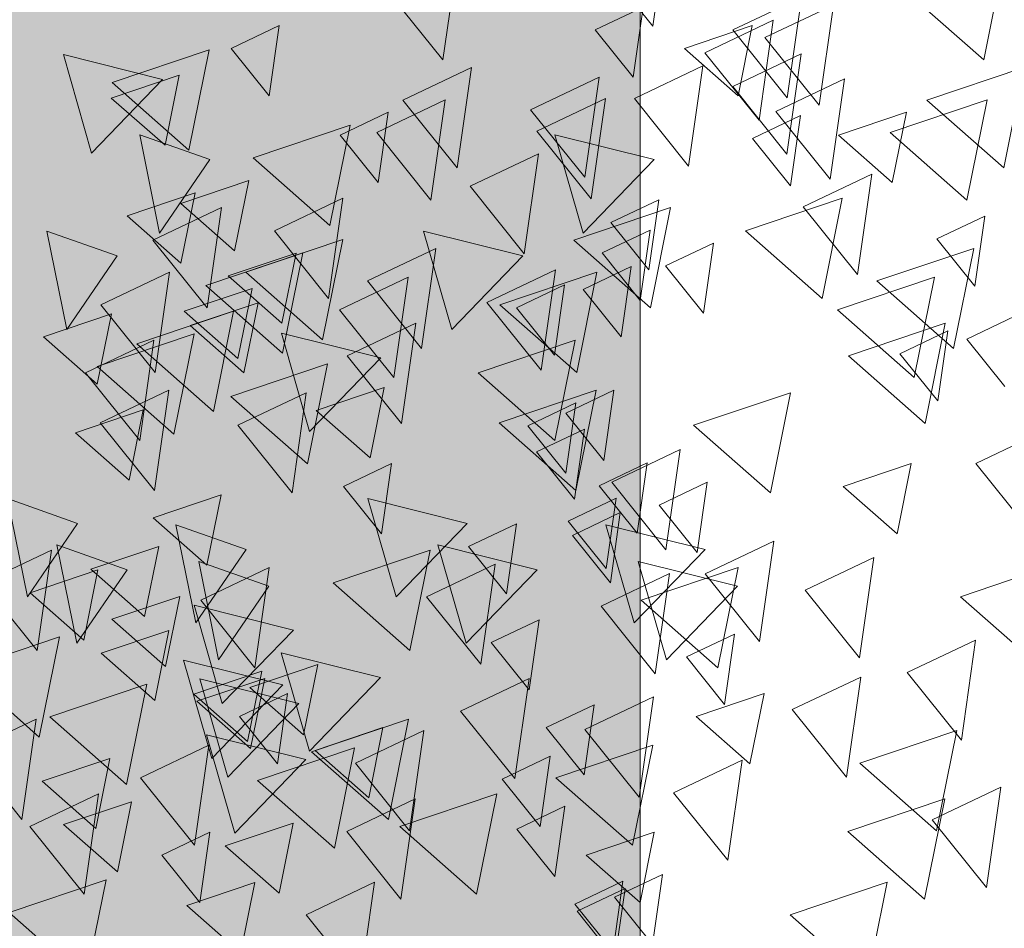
# Model space of a CAD drawing. Header units: millimetres. Extents: x -54722 to 267911, y -1116 to 19261.
# Tile 127 of 136: x 262627 to 262772, y 1602 to 1736. Entities that reach past the tile are written whole.
import ezdxf

# ---------------------------------------------------------------- set-up
doc = ezdxf.new("R2010")
doc.units = ezdxf.units.MM
for name, color, linetype, lineweight in [('A-GENM', 13, 'Continuous', 9), ('A-WALL-PATT', 111, 'Continuous', 9), ('L-PLNT', 71, 'Continuous', 9)]:
    doc.layers.add(name, color=color, linetype=linetype, lineweight=lineweight)

# ---------------------------------------------------------------- blocks, each defined once
blk = doc.blocks.new('SBA_PLNT-DTL-GenericTree_02 - ANG-045-V70-Façade Sud')
at = {"layer": 'L-PLNT'}
for p, q in [((6153.21, 1749.34), (6151.1, 1734.57)), ((6122.3, 1744.37), (6120.19, 1729.6)), ((6151.1, 1734.57), (6143.11, 1744.54)), ((6120.19, 1729.6), (6112.2, 1739.56)), ((6162.89, 1734), (6172.99, 1738.8)), ((6172.99, 1738.8), (6170.88, 1724.03)), ((6142.63, 1734), (6149.7, 1737.37)), ((6149.7, 1737.37), (6148.22, 1727.03)), ((6167.62, 1732.87), (6177.72, 1737.68)), ((6177.72, 1737.68), (6175.61, 1722.91)), ((6089.02, 1731.27), (6096.09, 1734.64)), ((6096.09, 1734.64), (6094.62, 1724.3)), ((6158.76, 1730.66), (6168.85, 1735.47)), ((6168.85, 1735.47), (6166.75, 1720.7)), ((6148.22, 1727.03), (6142.63, 1734)), ((6170.88, 1724.03), (6162.89, 1734)), ((6175.61, 1722.91), (6167.62, 1732.87)), ((6094.62, 1724.3), (6089.02, 1731.27)), ((6166.75, 1720.7), (6158.76, 1730.66)), ((6162.87, 1725.67), (6172.97, 1730.48)), ((6172.97, 1730.48), (6170.86, 1715.71)), ((6114.28, 1723.67), (6124.38, 1728.48)), ((6124.38, 1728.48), (6122.27, 1713.71)), ((6148.39, 1723.91), (6158.48, 1728.72)), ((6158.48, 1728.72), (6156.38, 1713.95)), ((6133.11, 1722.26), (6143.21, 1727.07)), ((6143.21, 1727.07), (6141.1, 1712.3)), ((6170.86, 1715.71), (6162.87, 1725.67)), ((6169.21, 1722.01), (6179.31, 1726.82)), ((6179.31, 1726.82), (6177.21, 1712.05)), ((6110.44, 1718.91), (6120.54, 1723.72)), ((6122.27, 1713.71), (6114.28, 1723.67)), ((6120.54, 1723.72), (6118.43, 1708.95)), ((6134.05, 1719.1), (6144.15, 1723.91)), ((6144.15, 1723.91), (6142.04, 1709.14)), ((6156.38, 1713.95), (6148.39, 1723.91)), ((6105.08, 1718.52), (6112.14, 1721.88)), ((6112.14, 1721.88), (6110.67, 1711.55)), ((6141.1, 1712.3), (6133.11, 1722.26)), ((6165.77, 1718.03), (6172.84, 1721.39)), ((6177.21, 1712.05), (6169.21, 1722.01)), ((6172.84, 1721.39), (6171.37, 1711.05)), ((6078.48, 1704.08), (6075.55, 1718.56)), ((6075.55, 1718.56), (6085.88, 1714.92)), ((6110.67, 1711.55), (6105.08, 1718.52)), ((6118.43, 1708.95), (6110.44, 1718.91)), ((6142.04, 1709.14), (6134.05, 1719.1)), ((6171.37, 1711.05), (6165.77, 1718.03)), ((6124.19, 1710.98), (6134.28, 1715.78)), ((6134.28, 1715.78), (6132.18, 1701.01)), ((6085.88, 1714.92), (6078.48, 1704.08)), ((6173.26, 1707.95), (6183.36, 1712.76)), ((6183.36, 1712.76), (6181.26, 1697.99)), ((6132.18, 1701.01), (6124.19, 1710.98)), ((6095.37, 1704.41), (6105.47, 1709.22)), ((6105.47, 1709.22), (6103.36, 1694.45)), ((6144.94, 1705.63), (6152, 1709)), ((6152, 1709), (6150.53, 1698.66)), ((6077.5, 1703.03), (6087.6, 1707.84)), ((6087.6, 1707.84), (6085.49, 1693.07)), ((6181.26, 1697.99), (6173.26, 1707.95)), ((6150.53, 1698.66), (6144.94, 1705.63)), ((6192.95, 1703.22), (6200.02, 1706.58)), ((6200.02, 1706.58), (6198.55, 1696.24)), ((6064.81, 1689.87), (6061.87, 1704.35)), ((6061.87, 1704.35), (6072.21, 1700.71)), ((6103.36, 1694.45), (6095.37, 1704.41)), ((6143.64, 1701.15), (6150.71, 1704.51)), ((6150.71, 1704.51), (6149.24, 1694.17)), ((6085.49, 1693.07), (6077.5, 1703.03)), ((6152.96, 1699.26), (6160.03, 1702.62)), ((6160.03, 1702.62), (6158.56, 1692.28)), ((6198.55, 1696.24), (6192.95, 1703.22)), ((6109.07, 1697.03), (6119.16, 1701.83)), ((6119.16, 1701.83), (6117.06, 1687.06)), ((6149.24, 1694.17), (6143.64, 1701.15)), ((6072.21, 1700.71), (6064.81, 1689.87)), ((6069.82, 1693.51), (6079.92, 1698.32)), ((6079.92, 1698.32), (6077.81, 1683.55)), ((6126.65, 1693.86), (6136.75, 1698.66)), ((6136.75, 1698.66), (6134.64, 1683.89)), ((6140.86, 1695.77), (6147.93, 1699.14)), ((6147.93, 1699.14), (6146.45, 1688.8)), ((6158.56, 1692.28), (6152.96, 1699.26)), ((6104.96, 1692.77), (6115.06, 1697.57)), ((6117.06, 1687.06), (6109.07, 1697.03)), ((6115.06, 1697.57), (6112.96, 1682.81)), ((6131.04, 1693.07), (6138.11, 1696.44)), ((6138.11, 1696.44), (6136.63, 1686.1)), ((6146.45, 1688.8), (6140.86, 1695.77)), ((6134.64, 1683.89), (6126.65, 1693.86)), ((6077.81, 1683.55), (6069.82, 1693.51)), ((6112.96, 1682.81), (6104.96, 1692.77)), ((6136.63, 1686.1), (6131.04, 1693.07)), ((6106.1, 1686.01), (6116.19, 1690.81)), ((6116.19, 1690.81), (6114.09, 1676.05)), ((6197.34, 1688.48), (6204.4, 1691.84)), ((6187.47, 1686.32), (6194.53, 1689.69)), ((6194.53, 1689.69), (6193.06, 1679.35)), ((6067.55, 1683.48), (6077.64, 1688.29)), ((6077.64, 1688.29), (6075.54, 1673.52)), ((6202.93, 1681.5), (6197.34, 1688.48)), ((6193.06, 1679.35), (6187.47, 1686.32)), ((6114.09, 1676.05), (6106.1, 1686.01)), ((6075.54, 1673.52), (6067.55, 1683.48)), ((6069.74, 1676.11), (6079.83, 1680.92)), ((6079.83, 1680.92), (6077.73, 1666.15)), ((6089.99, 1675.77), (6100.08, 1680.57)), ((6100.08, 1680.57), (6097.98, 1665.8)), ((6138.28, 1677.55), (6145.35, 1680.92)), ((6145.35, 1680.92), (6143.88, 1670.58)), ((6132.7, 1675.71), (6139.77, 1679.08)), ((6132.7, 1675.71), (6139.77, 1679.08)), ((6139.77, 1679.08), (6138.3, 1668.74)), ((6139.77, 1679.08), (6138.3, 1668.74)), ((6143.88, 1670.58), (6138.28, 1677.55)), ((6077.73, 1666.15), (6069.74, 1676.11)), ((6097.98, 1665.8), (6089.99, 1675.77)), ((6138.3, 1668.74), (6132.7, 1675.71)), ((6138.3, 1668.74), (6132.7, 1675.71)), ((6133.96, 1671.85), (6141.03, 1675.21)), ((6141.03, 1675.21), (6139.56, 1664.87)), ((6198.66, 1670.13), (6208.75, 1674.94)), ((6139.56, 1664.87), (6133.96, 1671.85)), ((6145.05, 1667.4), (6155.14, 1672.21)), ((6155.14, 1672.21), (6153.04, 1657.44)), ((6105.57, 1666.77), (6112.64, 1670.14)), ((6112.64, 1670.14), (6111.17, 1659.8)), ((6143.21, 1666.86), (6150.28, 1670.22)), ((6150.28, 1670.22), (6148.81, 1659.88)), ((6206.65, 1660.17), (6198.66, 1670.13)), ((6111.17, 1659.8), (6105.57, 1666.77)), ((6148.81, 1659.88), (6143.21, 1666.86)), ((6153.04, 1657.44), (6145.05, 1667.4)), ((6152.05, 1664.02), (6159.12, 1667.39)), ((6159.12, 1667.39), (6157.65, 1657.05)), ((6059, 1650.49), (6056.07, 1664.97)), ((6056.07, 1664.97), (6066.4, 1661.32)), ((6138.63, 1661.65), (6145.7, 1665.02)), ((6145.7, 1665.02), (6144.23, 1654.68)), ((6157.65, 1657.05), (6152.05, 1664.02)), ((6139.26, 1659.55), (6146.32, 1662.91)), ((6146.32, 1662.91), (6144.85, 1652.57)), ((6066.4, 1661.32), (6059, 1650.49)), ((6083.8, 1646.65), (6080.86, 1661.13)), ((6080.86, 1661.13), (6091.2, 1657.48)), ((6123.98, 1657.9), (6131.05, 1661.26)), ((6131.05, 1661.26), (6129.58, 1650.92)), ((6144.23, 1654.68), (6138.63, 1661.65)), ((6144.85, 1652.57), (6139.26, 1659.55)), ((6052.45, 1652.56), (6062.55, 1657.37)), ((6062.55, 1657.37), (6060.44, 1642.6)), ((6066.29, 1643.67), (6063.35, 1658.15)), ((6063.35, 1658.15), (6073.69, 1654.5)), ((6091.2, 1657.48), (6083.8, 1646.65)), ((6129.58, 1650.92), (6123.98, 1657.9)), ((6158.82, 1653.87), (6168.92, 1658.68)), ((6168.92, 1658.68), (6166.81, 1643.91)), ((6173.55, 1651.48), (6183.64, 1656.29)), ((6183.64, 1656.29), (6181.54, 1641.52)), ((6073.69, 1654.5), (6066.29, 1643.67)), ((6087.16, 1641.21), (6084.23, 1655.7)), ((6084.23, 1655.7), (6094.56, 1652.05)), ((6084.53, 1650), (6094.63, 1654.8)), ((6094.63, 1654.8), (6092.52, 1640.03)), ((6117.77, 1650.52), (6127.87, 1655.33)), ((6127.87, 1655.33), (6125.76, 1640.56)), ((6143.48, 1649.12), (6153.57, 1653.93)), ((6153.57, 1653.93), (6151.47, 1639.16)), ((6166.81, 1643.91), (6158.82, 1653.87)), ((6060.44, 1642.6), (6052.45, 1652.56)), ((6094.56, 1652.05), (6087.16, 1641.21)), ((6125.76, 1640.56), (6117.77, 1650.52)), ((6181.54, 1641.52), (6173.55, 1651.48)), ((6092.52, 1640.03), (6084.53, 1650)), ((6151.47, 1639.16), (6143.48, 1649.12)), ((6127.31, 1643.77), (6134.38, 1647.13)), ((6134.38, 1647.13), (6132.9, 1636.79)), ((6156.08, 1641.64), (6163.15, 1645)), ((6163.15, 1645), (6161.68, 1634.66)), ((6132.9, 1636.79), (6127.31, 1643.77)), ((6188.54, 1639.34), (6198.64, 1644.14)), ((6198.64, 1644.14), (6196.54, 1629.37)), ((6161.68, 1634.66), (6156.08, 1641.64)), ((6122.78, 1633.68), (6132.88, 1638.48)), ((6132.88, 1638.48), (6130.77, 1623.72)), ((6171.64, 1633.88), (6181.74, 1638.68)), ((6181.74, 1638.68), (6179.63, 1623.92)), ((6196.54, 1629.37), (6188.54, 1639.34)), ((6090.25, 1632.88), (6097.32, 1636.24)), ((6097.32, 1636.24), (6095.85, 1625.91)), ((6141.11, 1630.95), (6151.21, 1635.76)), ((6151.21, 1635.76), (6149.1, 1620.99)), ((6135.41, 1631.24), (6142.48, 1634.6)), ((6142.48, 1634.6), (6141.01, 1624.27)), ((6095.85, 1625.91), (6090.25, 1632.88)), ((6130.77, 1623.72), (6122.78, 1633.68)), ((6179.63, 1623.92), (6171.64, 1633.88)), ((6050.21, 1627.69), (6060.31, 1632.49)), ((6060.31, 1632.49), (6058.2, 1617.72)), ((6141.01, 1624.27), (6135.41, 1631.24)), ((6107.3, 1626.01), (6117.4, 1630.81)), ((6117.4, 1630.81), (6115.29, 1616.04)), ((6149.1, 1620.99), (6141.11, 1630.95)), ((6075.64, 1623.86), (6085.74, 1628.67)), ((6085.74, 1628.67), (6083.63, 1613.9)), ((6058.2, 1617.72), (6050.21, 1627.69)), ((6128.91, 1623.65), (6135.98, 1627.02)), ((6135.98, 1627.02), (6134.5, 1616.68)), ((6115.29, 1616.04), (6107.3, 1626.01)), ((6154.14, 1621.65), (6164.24, 1626.46)), ((6164.24, 1626.46), (6162.13, 1611.69)), ((6083.63, 1613.9), (6075.64, 1623.86)), ((6134.5, 1616.68), (6128.91, 1623.65)), ((6059.38, 1616.67), (6069.48, 1621.48)), ((6069.48, 1621.48), (6067.38, 1606.71)), ((6162.13, 1611.69), (6154.14, 1621.65)), ((6192.24, 1617.63), (6202.34, 1622.44)), ((6202.34, 1622.44), (6200.23, 1607.67)), ((6106.03, 1615.92), (6116.13, 1620.73)), ((6116.13, 1620.73), (6114.02, 1605.96)), ((6131.1, 1616.28), (6138.17, 1619.65)), ((6138.17, 1619.65), (6136.7, 1609.31)), ((6200.23, 1607.67), (6192.24, 1617.63)), ((6067.38, 1606.71), (6059.38, 1616.67)), ((6078.81, 1612.44), (6085.88, 1615.81)), ((6085.88, 1615.81), (6084.41, 1605.47)), ((6114.02, 1605.96), (6106.03, 1615.92)), ((6136.7, 1609.31), (6131.1, 1616.28)), ((6084.41, 1605.47), (6078.81, 1612.44)), ((6145.47, 1606.25), (6152.54, 1609.61)), ((6152.54, 1609.61), (6151.07, 1599.27)), ((6100.04, 1603.68), (6110.13, 1608.49)), ((6110.13, 1608.49), (6108.03, 1593.72)), ((6139.64, 1605.25), (6146.7, 1608.62)), ((6146.7, 1608.62), (6145.23, 1598.28)), ((6139.95, 1604.2), (6147.02, 1607.56)), ((6147.02, 1607.56), (6145.54, 1597.23)), ((6145.23, 1598.28), (6139.64, 1605.25)), ((6151.07, 1599.27), (6145.47, 1606.25)), ((6108.03, 1593.72), (6100.04, 1603.68)), ((6145.54, 1597.23), (6139.95, 1604.2))]:
    blk.add_line(p, q, dxfattribs=at)
blk = doc.blocks.new('SBA_PLNT-DTL-GenericTree_02 - ANG-135-V71-Façade Sud')
at = {"layer": 'L-PLNT'}
for p, q in [((6153.21, 1749.34), (6151.1, 1734.57)), ((6122.3, 1744.37), (6120.19, 1729.6)), ((6151.1, 1734.57), (6143.11, 1744.54)), ((6120.19, 1729.6), (6112.2, 1739.56)), ((6162.89, 1734), (6172.99, 1738.8)), ((6172.99, 1738.8), (6170.88, 1724.03)), ((6142.63, 1734), (6149.7, 1737.37)), ((6149.7, 1737.37), (6148.22, 1727.03)), ((6167.62, 1732.87), (6177.72, 1737.68)), ((6177.72, 1737.68), (6175.61, 1722.91)), ((6089.02, 1731.27), (6096.09, 1734.64)), ((6096.09, 1734.64), (6094.62, 1724.3)), ((6158.76, 1730.66), (6168.85, 1735.47)), ((6168.85, 1735.47), (6166.75, 1720.7)), ((6148.22, 1727.03), (6142.63, 1734)), ((6170.88, 1724.03), (6162.89, 1734)), ((6175.61, 1722.91), (6167.62, 1732.87)), ((6094.62, 1724.3), (6089.02, 1731.27)), ((6166.75, 1720.7), (6158.76, 1730.66)), ((6162.87, 1725.67), (6172.97, 1730.48)), ((6172.97, 1730.48), (6170.86, 1715.71)), ((6114.28, 1723.67), (6124.38, 1728.48)), ((6124.38, 1728.48), (6122.27, 1713.71)), ((6148.39, 1723.91), (6158.48, 1728.72)), ((6158.48, 1728.72), (6156.38, 1713.95)), ((6133.11, 1722.26), (6143.21, 1727.07)), ((6143.21, 1727.07), (6141.1, 1712.3)), ((6170.86, 1715.71), (6162.87, 1725.67)), ((6169.21, 1722.01), (6179.31, 1726.82)), ((6179.31, 1726.82), (6177.21, 1712.05)), ((6110.44, 1718.91), (6120.54, 1723.72)), ((6122.27, 1713.71), (6114.28, 1723.67)), ((6120.54, 1723.72), (6118.43, 1708.95)), ((6134.05, 1719.1), (6144.15, 1723.91)), ((6144.15, 1723.91), (6142.04, 1709.14)), ((6156.38, 1713.95), (6148.39, 1723.91)), ((6105.08, 1718.52), (6112.14, 1721.88)), ((6112.14, 1721.88), (6110.67, 1711.55)), ((6141.1, 1712.3), (6133.11, 1722.26)), ((6165.77, 1718.03), (6172.84, 1721.39)), ((6177.21, 1712.05), (6169.21, 1722.01)), ((6172.84, 1721.39), (6171.37, 1711.05)), ((6078.48, 1704.08), (6075.55, 1718.56)), ((6075.55, 1718.56), (6085.88, 1714.92)), ((6110.67, 1711.55), (6105.08, 1718.52)), ((6118.43, 1708.95), (6110.44, 1718.91)), ((6142.04, 1709.14), (6134.05, 1719.1)), ((6171.37, 1711.05), (6165.77, 1718.03)), ((6124.19, 1710.98), (6134.28, 1715.78)), ((6134.28, 1715.78), (6132.18, 1701.01)), ((6085.88, 1714.92), (6078.48, 1704.08)), ((6173.26, 1707.95), (6183.36, 1712.76)), ((6183.36, 1712.76), (6181.26, 1697.99)), ((6132.18, 1701.01), (6124.19, 1710.98)), ((6095.37, 1704.41), (6105.47, 1709.22)), ((6105.47, 1709.22), (6103.36, 1694.45)), ((6144.94, 1705.63), (6152, 1709)), ((6152, 1709), (6150.53, 1698.66)), ((6077.5, 1703.03), (6087.6, 1707.84)), ((6087.6, 1707.84), (6085.49, 1693.07)), ((6181.26, 1697.99), (6173.26, 1707.95)), ((6150.53, 1698.66), (6144.94, 1705.63)), ((6192.95, 1703.22), (6200.02, 1706.58)), ((6200.02, 1706.58), (6198.55, 1696.24)), ((6064.81, 1689.87), (6061.87, 1704.35)), ((6061.87, 1704.35), (6072.21, 1700.71)), ((6103.36, 1694.45), (6095.37, 1704.41)), ((6143.64, 1701.15), (6150.71, 1704.51)), ((6150.71, 1704.51), (6149.24, 1694.17)), ((6085.49, 1693.07), (6077.5, 1703.03)), ((6152.96, 1699.26), (6160.03, 1702.62)), ((6160.03, 1702.62), (6158.56, 1692.28)), ((6198.55, 1696.24), (6192.95, 1703.22)), ((6109.07, 1697.03), (6119.16, 1701.83)), ((6119.16, 1701.83), (6117.06, 1687.06)), ((6149.24, 1694.17), (6143.64, 1701.15)), ((6072.21, 1700.71), (6064.81, 1689.87)), ((6069.82, 1693.51), (6079.92, 1698.32)), ((6079.92, 1698.32), (6077.81, 1683.55)), ((6126.65, 1693.86), (6136.75, 1698.66)), ((6136.75, 1698.66), (6134.64, 1683.89)), ((6140.86, 1695.77), (6147.93, 1699.14)), ((6147.93, 1699.14), (6146.45, 1688.8)), ((6158.56, 1692.28), (6152.96, 1699.26)), ((6104.96, 1692.77), (6115.06, 1697.57)), ((6117.06, 1687.06), (6109.07, 1697.03)), ((6115.06, 1697.57), (6112.96, 1682.81)), ((6131.04, 1693.07), (6138.11, 1696.44)), ((6138.11, 1696.44), (6136.63, 1686.1)), ((6146.45, 1688.8), (6140.86, 1695.77)), ((6134.64, 1683.89), (6126.65, 1693.86)), ((6077.81, 1683.55), (6069.82, 1693.51)), ((6112.96, 1682.81), (6104.96, 1692.77)), ((6136.63, 1686.1), (6131.04, 1693.07)), ((6106.1, 1686.01), (6116.19, 1690.81)), ((6116.19, 1690.81), (6114.09, 1676.05)), ((6197.34, 1688.48), (6204.4, 1691.84)), ((6187.47, 1686.32), (6194.53, 1689.69)), ((6194.53, 1689.69), (6193.06, 1679.35)), ((6067.55, 1683.48), (6077.64, 1688.29)), ((6077.64, 1688.29), (6075.54, 1673.52)), ((6202.93, 1681.5), (6197.34, 1688.48)), ((6193.06, 1679.35), (6187.47, 1686.32)), ((6114.09, 1676.05), (6106.1, 1686.01)), ((6075.54, 1673.52), (6067.55, 1683.48)), ((6069.74, 1676.11), (6079.83, 1680.92)), ((6079.83, 1680.92), (6077.73, 1666.15)), ((6089.99, 1675.77), (6100.08, 1680.57)), ((6100.08, 1680.57), (6097.98, 1665.8)), ((6138.28, 1677.55), (6145.35, 1680.92)), ((6145.35, 1680.92), (6143.88, 1670.58)), ((6132.7, 1675.71), (6139.77, 1679.08)), ((6132.7, 1675.71), (6139.77, 1679.08)), ((6139.77, 1679.08), (6138.3, 1668.74)), ((6139.77, 1679.08), (6138.3, 1668.74)), ((6143.88, 1670.58), (6138.28, 1677.55)), ((6077.73, 1666.15), (6069.74, 1676.11)), ((6097.98, 1665.8), (6089.99, 1675.77)), ((6138.3, 1668.74), (6132.7, 1675.71)), ((6138.3, 1668.74), (6132.7, 1675.71)), ((6133.96, 1671.85), (6141.03, 1675.21)), ((6141.03, 1675.21), (6139.56, 1664.87)), ((6198.66, 1670.13), (6208.75, 1674.94)), ((6139.56, 1664.87), (6133.96, 1671.85)), ((6145.05, 1667.4), (6155.14, 1672.21)), ((6155.14, 1672.21), (6153.04, 1657.44)), ((6105.57, 1666.77), (6112.64, 1670.14)), ((6112.64, 1670.14), (6111.17, 1659.8)), ((6143.21, 1666.86), (6150.28, 1670.22)), ((6150.28, 1670.22), (6148.81, 1659.88)), ((6206.65, 1660.17), (6198.66, 1670.13)), ((6111.17, 1659.8), (6105.57, 1666.77)), ((6148.81, 1659.88), (6143.21, 1666.86)), ((6153.04, 1657.44), (6145.05, 1667.4)), ((6152.05, 1664.02), (6159.12, 1667.39)), ((6159.12, 1667.39), (6157.65, 1657.05)), ((6059, 1650.49), (6056.07, 1664.97)), ((6056.07, 1664.97), (6066.4, 1661.32)), ((6138.63, 1661.65), (6145.7, 1665.02)), ((6145.7, 1665.02), (6144.23, 1654.68)), ((6157.65, 1657.05), (6152.05, 1664.02)), ((6139.26, 1659.55), (6146.32, 1662.91)), ((6146.32, 1662.91), (6144.85, 1652.57)), ((6066.4, 1661.32), (6059, 1650.49)), ((6083.8, 1646.65), (6080.86, 1661.13)), ((6080.86, 1661.13), (6091.2, 1657.48)), ((6123.98, 1657.9), (6131.05, 1661.26)), ((6131.05, 1661.26), (6129.58, 1650.92)), ((6144.23, 1654.68), (6138.63, 1661.65)), ((6144.85, 1652.57), (6139.26, 1659.55)), ((6052.45, 1652.56), (6062.55, 1657.37)), ((6062.55, 1657.37), (6060.44, 1642.6)), ((6066.29, 1643.67), (6063.35, 1658.15)), ((6063.35, 1658.15), (6073.69, 1654.5)), ((6091.2, 1657.48), (6083.8, 1646.65)), ((6129.58, 1650.92), (6123.98, 1657.9)), ((6158.82, 1653.87), (6168.92, 1658.68)), ((6168.92, 1658.68), (6166.81, 1643.91)), ((6173.55, 1651.48), (6183.64, 1656.29)), ((6183.64, 1656.29), (6181.54, 1641.52)), ((6073.69, 1654.5), (6066.29, 1643.67)), ((6087.16, 1641.21), (6084.23, 1655.7)), ((6084.23, 1655.7), (6094.56, 1652.05)), ((6084.53, 1650), (6094.63, 1654.8)), ((6094.63, 1654.8), (6092.52, 1640.03)), ((6117.77, 1650.52), (6127.87, 1655.33)), ((6127.87, 1655.33), (6125.76, 1640.56)), ((6143.48, 1649.12), (6153.57, 1653.93)), ((6153.57, 1653.93), (6151.47, 1639.16)), ((6166.81, 1643.91), (6158.82, 1653.87)), ((6060.44, 1642.6), (6052.45, 1652.56)), ((6094.56, 1652.05), (6087.16, 1641.21)), ((6125.76, 1640.56), (6117.77, 1650.52)), ((6181.54, 1641.52), (6173.55, 1651.48)), ((6092.52, 1640.03), (6084.53, 1650)), ((6151.47, 1639.16), (6143.48, 1649.12)), ((6127.31, 1643.77), (6134.38, 1647.13)), ((6134.38, 1647.13), (6132.9, 1636.79)), ((6156.08, 1641.64), (6163.15, 1645)), ((6163.15, 1645), (6161.68, 1634.66)), ((6132.9, 1636.79), (6127.31, 1643.77)), ((6188.54, 1639.34), (6198.64, 1644.14)), ((6198.64, 1644.14), (6196.54, 1629.37)), ((6161.68, 1634.66), (6156.08, 1641.64)), ((6122.78, 1633.68), (6132.88, 1638.48)), ((6132.88, 1638.48), (6130.77, 1623.72)), ((6171.64, 1633.88), (6181.74, 1638.68)), ((6181.74, 1638.68), (6179.63, 1623.92)), ((6196.54, 1629.37), (6188.54, 1639.34)), ((6090.25, 1632.88), (6097.32, 1636.24)), ((6097.32, 1636.24), (6095.85, 1625.91)), ((6141.11, 1630.95), (6151.21, 1635.76)), ((6151.21, 1635.76), (6149.1, 1620.99)), ((6135.41, 1631.24), (6142.48, 1634.6)), ((6142.48, 1634.6), (6141.01, 1624.27)), ((6095.85, 1625.91), (6090.25, 1632.88)), ((6130.77, 1623.72), (6122.78, 1633.68)), ((6179.63, 1623.92), (6171.64, 1633.88)), ((6050.21, 1627.69), (6060.31, 1632.49)), ((6060.31, 1632.49), (6058.2, 1617.72)), ((6141.01, 1624.27), (6135.41, 1631.24)), ((6107.3, 1626.01), (6117.4, 1630.81)), ((6117.4, 1630.81), (6115.29, 1616.04)), ((6149.1, 1620.99), (6141.11, 1630.95)), ((6075.64, 1623.86), (6085.74, 1628.67)), ((6085.74, 1628.67), (6083.63, 1613.9)), ((6058.2, 1617.72), (6050.21, 1627.69)), ((6128.91, 1623.65), (6135.98, 1627.02)), ((6135.98, 1627.02), (6134.5, 1616.68)), ((6115.29, 1616.04), (6107.3, 1626.01)), ((6154.14, 1621.65), (6164.24, 1626.46)), ((6164.24, 1626.46), (6162.13, 1611.69)), ((6083.63, 1613.9), (6075.64, 1623.86)), ((6134.5, 1616.68), (6128.91, 1623.65)), ((6059.38, 1616.67), (6069.48, 1621.48)), ((6069.48, 1621.48), (6067.38, 1606.71)), ((6162.13, 1611.69), (6154.14, 1621.65)), ((6192.24, 1617.63), (6202.34, 1622.44)), ((6202.34, 1622.44), (6200.23, 1607.67)), ((6106.03, 1615.92), (6116.13, 1620.73)), ((6116.13, 1620.73), (6114.02, 1605.96)), ((6131.1, 1616.28), (6138.17, 1619.65)), ((6138.17, 1619.65), (6136.7, 1609.31)), ((6200.23, 1607.67), (6192.24, 1617.63)), ((6067.38, 1606.71), (6059.38, 1616.67)), ((6078.81, 1612.44), (6085.88, 1615.81)), ((6085.88, 1615.81), (6084.41, 1605.47)), ((6114.02, 1605.96), (6106.03, 1615.92)), ((6136.7, 1609.31), (6131.1, 1616.28)), ((6084.41, 1605.47), (6078.81, 1612.44)), ((6145.47, 1606.25), (6152.54, 1609.61)), ((6152.54, 1609.61), (6151.07, 1599.27)), ((6100.04, 1603.68), (6110.13, 1608.49)), ((6110.13, 1608.49), (6108.03, 1593.72)), ((6139.64, 1605.25), (6146.7, 1608.62)), ((6146.7, 1608.62), (6145.23, 1598.28)), ((6139.95, 1604.2), (6147.02, 1607.56)), ((6147.02, 1607.56), (6145.54, 1597.23)), ((6145.23, 1598.28), (6139.64, 1605.25)), ((6151.07, 1599.27), (6145.47, 1606.25)), ((6108.03, 1593.72), (6100.04, 1603.68)), ((6145.54, 1597.23), (6139.95, 1604.2))]:
    blk.add_line(p, q, dxfattribs=at)
blk = doc.blocks.new('SBA_PLNT-DTL-GenericTree_02 - ANG-000-V73-Façade Sud')
at = {"layer": 'L-PLNT'}
for p, q in [((6202.81, 1744.37), (6199.83, 1729.6)), ((6199.83, 1729.6), (6188.53, 1739.56)), ((6155.75, 1731.27), (6165.74, 1734.64)), ((6165.74, 1734.64), (6163.66, 1724.3)), ((6163.66, 1724.3), (6155.75, 1731.27)), ((6068.45, 1715.88), (6064.3, 1730.37)), ((6064.3, 1730.37), (6078.92, 1726.72)), ((6071.49, 1726.27), (6085.76, 1731.08)), ((6085.76, 1731.08), (6082.79, 1716.31)), ((6191.47, 1723.67), (6205.75, 1728.48)), ((6205.75, 1728.48), (6202.78, 1713.71)), ((6071.36, 1723.98), (6081.35, 1727.35)), ((6081.35, 1727.35), (6079.27, 1717.01)), ((6078.92, 1726.72), (6068.45, 1715.88)), ((6082.79, 1716.31), (6071.49, 1726.27)), ((6079.27, 1717.01), (6071.36, 1723.98)), ((6186.04, 1718.91), (6200.32, 1723.72)), ((6202.78, 1713.71), (6191.47, 1723.67)), ((6200.32, 1723.72), (6197.35, 1708.95)), ((6178.46, 1718.52), (6188.45, 1721.88)), ((6188.45, 1721.88), (6186.37, 1711.55)), ((6092.25, 1715.18), (6106.53, 1719.99)), ((6106.53, 1719.99), (6103.56, 1705.22)), ((6140.85, 1704.08), (6136.7, 1718.56)), ((6136.7, 1718.56), (6151.31, 1714.92)), ((6186.37, 1711.55), (6178.46, 1718.52)), ((6197.35, 1708.95), (6186.04, 1718.91)), ((6103.56, 1705.22), (6092.25, 1715.18)), ((6151.31, 1714.92), (6140.85, 1704.08)), ((6081.6, 1708.46), (6091.59, 1711.83)), ((6091.59, 1711.83), (6089.51, 1701.49)), ((6073.71, 1706.62), (6083.7, 1709.99)), ((6073.71, 1706.62), (6083.7, 1709.99)), ((6083.7, 1709.99), (6081.62, 1699.65)), ((6083.7, 1709.99), (6081.62, 1699.65)), ((6089.51, 1701.49), (6081.6, 1708.46)), ((6164.73, 1704.41), (6179.01, 1709.22)), ((6179.01, 1709.22), (6176.03, 1694.45)), ((6081.62, 1699.65), (6073.71, 1706.62)), ((6081.62, 1699.65), (6073.71, 1706.62)), ((6139.45, 1703.03), (6153.73, 1707.84)), ((6153.73, 1707.84), (6150.76, 1693.07)), ((6121.51, 1689.87), (6117.36, 1704.35)), ((6117.36, 1704.35), (6131.97, 1700.71)), ((6176.03, 1694.45), (6164.73, 1704.41)), ((6091.17, 1698.31), (6105.44, 1703.12)), ((6105.44, 1703.12), (6102.47, 1688.35)), ((6150.76, 1693.07), (6139.45, 1703.03)), ((6085.28, 1696.36), (6099.56, 1701.16)), ((6088.57, 1697.77), (6098.57, 1701.13)), ((6098.57, 1701.13), (6096.49, 1690.79)), ((6099.56, 1701.16), (6096.58, 1686.39)), ((6184.1, 1697.03), (6198.38, 1701.83)), ((6198.38, 1701.83), (6195.4, 1687.06)), ((6131.97, 1700.71), (6121.51, 1689.87)), ((6102.47, 1688.35), (6091.17, 1698.31)), ((6128.6, 1693.51), (6142.87, 1698.32)), ((6142.87, 1698.32), (6139.9, 1683.55)), ((6096.49, 1690.79), (6088.57, 1697.77)), ((6178.3, 1692.77), (6192.57, 1697.57)), ((6195.4, 1687.06), (6184.1, 1697.03)), ((6192.57, 1697.57), (6189.6, 1682.81)), ((6082.09, 1692.56), (6092.09, 1695.93)), ((6096.58, 1686.39), (6085.28, 1696.36)), ((6092.09, 1695.93), (6090, 1685.59)), ((6082.98, 1690.46), (6092.97, 1693.82)), ((6092.97, 1693.82), (6090.89, 1683.48)), ((6061.37, 1688.81), (6071.37, 1692.17)), ((6071.37, 1692.17), (6069.29, 1681.83)), ((6075.1, 1687.78), (6089.38, 1692.59)), ((6090, 1685.59), (6082.09, 1692.56)), ((6089.38, 1692.59), (6086.4, 1677.82)), ((6139.9, 1683.55), (6128.6, 1693.51)), ((6189.6, 1682.81), (6178.3, 1692.77)), ((6179.9, 1686.01), (6194.18, 1690.81)), ((6194.18, 1690.81), (6191.2, 1676.05)), ((6069.26, 1684.44), (6083.54, 1689.25)), ((6083.54, 1689.25), (6080.56, 1674.48)), ((6090.89, 1683.48), (6082.98, 1690.46)), ((6100.57, 1674.87), (6096.41, 1689.35)), ((6096.41, 1689.35), (6111.03, 1685.71)), ((6069.29, 1681.83), (6061.37, 1688.81)), ((6086.4, 1677.82), (6075.1, 1687.78)), ((6125.38, 1683.48), (6139.66, 1688.29)), ((6139.66, 1688.29), (6136.68, 1673.52)), ((6111.03, 1685.71), (6100.57, 1674.87)), ((6191.2, 1676.05), (6179.9, 1686.01)), ((6080.56, 1674.48), (6069.26, 1684.44)), ((6088.94, 1680.03), (6103.22, 1684.84)), ((6103.22, 1684.84), (6100.25, 1670.07)), ((6136.68, 1673.52), (6125.38, 1683.48)), ((6101.55, 1677.97), (6111.55, 1681.34)), ((6111.55, 1681.34), (6109.46, 1671)), ((6128.48, 1676.11), (6142.76, 1680.92)), ((6142.76, 1680.92), (6139.78, 1666.15)), ((6157.12, 1675.77), (6171.39, 1680.57)), ((6171.39, 1680.57), (6168.42, 1665.8)), ((6100.25, 1670.07), (6088.94, 1680.03)), ((6066.08, 1674.68), (6076.07, 1678.04)), ((6076.07, 1678.04), (6073.99, 1667.7)), ((6109.46, 1671), (6101.55, 1677.97)), ((6139.78, 1666.15), (6128.48, 1676.11)), ((6168.42, 1665.8), (6157.12, 1675.77)), ((6073.99, 1667.7), (6066.08, 1674.68)), ((6179.16, 1666.77), (6189.16, 1670.14)), ((6189.16, 1670.14), (6187.07, 1659.8)), ((6187.07, 1659.8), (6179.16, 1666.77)), ((6077.54, 1662.15), (6087.54, 1665.51)), ((6087.54, 1665.51), (6085.45, 1655.17)), ((6113.3, 1650.49), (6109.15, 1664.97)), ((6109.15, 1664.97), (6123.76, 1661.32)), ((6085.45, 1655.17), (6077.54, 1662.15)), ((6123.76, 1661.32), (6113.3, 1650.49)), ((6148.36, 1646.65), (6144.21, 1661.13)), ((6144.21, 1661.13), (6158.83, 1657.48)), ((6068.34, 1654.56), (6078.34, 1657.93)), ((6078.34, 1657.93), (6076.26, 1647.59)), ((6104.03, 1652.56), (6118.31, 1657.37)), ((6118.31, 1657.37), (6115.33, 1642.6)), ((6123.6, 1643.67), (6119.45, 1658.15)), ((6119.45, 1658.15), (6134.07, 1654.5)), ((6158.83, 1657.48), (6148.36, 1646.65)), ((6059.4, 1651.1), (6069.4, 1654.47)), ((6069.4, 1654.47), (6067.31, 1644.13)), ((6076.26, 1647.59), (6068.34, 1654.56)), ((6134.07, 1654.5), (6123.6, 1643.67)), ((6153.12, 1641.21), (6148.97, 1655.7)), ((6148.97, 1655.7), (6163.59, 1652.05)), ((6149.4, 1650), (6163.68, 1654.8)), ((6163.68, 1654.8), (6160.7, 1640.03)), ((6196.41, 1650.52), (6210.69, 1655.33)), ((6115.33, 1642.6), (6104.03, 1652.56)), ((6163.59, 1652.05), (6153.12, 1641.21)), ((6067.31, 1644.13), (6059.4, 1651.1)), ((6071.44, 1647.19), (6081.44, 1650.56)), ((6081.44, 1650.56), (6079.35, 1640.22)), ((6207.71, 1640.56), (6196.41, 1650.52)), ((6087.7, 1634.77), (6083.55, 1649.25)), ((6083.55, 1649.25), (6098.17, 1645.6)), ((6160.7, 1640.03), (6149.4, 1650)), ((6079.35, 1640.22), (6071.44, 1647.19)), ((6049.44, 1639.81), (6063.72, 1644.62)), ((6063.72, 1644.62), (6060.74, 1629.85)), ((6069.85, 1642.18), (6079.85, 1645.55)), ((6079.85, 1645.55), (6077.76, 1635.21)), ((6098.17, 1645.6), (6087.7, 1634.77)), ((6077.76, 1635.21), (6069.85, 1642.18)), ((6100.55, 1627.78), (6096.4, 1642.26)), ((6096.4, 1642.26), (6111.02, 1638.62)), ((6086.15, 1626.68), (6082, 1641.16)), ((6082, 1641.16), (6096.62, 1637.52)), ((6091.77, 1637.15), (6101.76, 1640.52)), ((6101.76, 1640.52), (6099.68, 1630.18)), ((6060.74, 1629.85), (6049.44, 1639.81)), ((6083.52, 1636.16), (6093.51, 1639.53)), ((6083.96, 1635.11), (6093.95, 1638.47)), ((6093.51, 1639.53), (6091.43, 1629.19)), ((6093.95, 1638.47), (6091.87, 1628.14)), ((6111.02, 1638.62), (6100.55, 1627.78)), ((6062.29, 1632.83), (6076.57, 1637.63)), ((6076.57, 1637.63), (6073.59, 1622.86)), ((6088.53, 1623.96), (6084.38, 1638.44)), ((6084.38, 1638.44), (6099, 1634.8)), ((6096.62, 1637.52), (6086.15, 1626.68)), ((6099.68, 1630.18), (6091.77, 1637.15)), ((6091.43, 1629.19), (6083.52, 1636.16)), ((6157.49, 1632.88), (6167.49, 1636.24)), ((6167.49, 1636.24), (6165.4, 1625.91)), ((6091.87, 1628.14), (6083.96, 1635.11)), ((6099, 1634.8), (6088.53, 1623.96)), ((6073.59, 1622.86), (6062.29, 1632.83)), ((6165.4, 1625.91), (6157.49, 1632.88)), ((6100.86, 1627.69), (6115.14, 1632.49)), ((6101.38, 1627.87), (6111.37, 1631.23)), ((6111.37, 1631.23), (6109.29, 1620.89)), ((6115.14, 1632.49), (6112.17, 1617.72)), ((6089.53, 1615.71), (6085.37, 1630.19)), ((6085.37, 1630.19), (6099.99, 1626.54)), ((6181.6, 1626.01), (6195.88, 1630.81)), ((6195.88, 1630.81), (6192.9, 1616.04)), ((6136.83, 1623.86), (6151.11, 1628.67)), ((6151.11, 1628.67), (6148.13, 1613.9)), ((6092.91, 1623.46), (6107.19, 1628.27)), ((6112.17, 1617.72), (6100.86, 1627.69)), ((6109.29, 1620.89), (6101.38, 1627.87)), ((6107.19, 1628.27), (6104.22, 1613.5)), ((6061.16, 1623.34), (6071.16, 1626.71)), ((6071.16, 1626.71), (6069.08, 1616.37)), ((6099.99, 1626.54), (6089.53, 1615.71)), ((6192.9, 1616.04), (6181.6, 1626.01)), ((6069.08, 1616.37), (6061.16, 1623.34)), ((6104.22, 1613.5), (6092.91, 1623.46)), ((6148.13, 1613.9), (6136.83, 1623.86)), ((6113.84, 1616.67), (6128.12, 1621.48)), ((6128.12, 1621.48), (6125.14, 1606.71)), ((6064.34, 1616.95), (6074.34, 1620.31)), ((6074.34, 1620.31), (6072.26, 1609.97)), ((6179.81, 1615.92), (6194.09, 1620.73)), ((6194.09, 1620.73), (6191.11, 1605.96)), ((6072.26, 1609.97), (6064.34, 1616.95)), ((6088.15, 1613.8), (6098.15, 1617.17)), ((6098.15, 1617.17), (6096.06, 1606.83)), ((6125.14, 1606.71), (6113.84, 1616.67)), ((6141.31, 1612.44), (6151.31, 1615.81)), ((6151.31, 1615.81), (6149.22, 1605.47)), ((6191.11, 1605.96), (6179.81, 1615.92)), ((6096.06, 1606.83), (6088.15, 1613.8)), ((6149.22, 1605.47), (6141.31, 1612.44)), ((6056.32, 1604), (6070.6, 1608.8)), ((6070.6, 1608.8), (6067.62, 1594.03)), ((6082.48, 1605.05), (6092.48, 1608.41)), ((6092.48, 1608.41), (6090.4, 1598.08)), ((6171.33, 1603.68), (6185.61, 1608.49)), ((6185.61, 1608.49), (6182.63, 1593.72)), ((6067.62, 1594.03), (6056.32, 1604)), ((6090.4, 1598.08), (6082.48, 1605.05)), ((6182.63, 1593.72), (6171.33, 1603.68))]:
    blk.add_line(p, q, dxfattribs=at)
blk = doc.blocks.new('Modèles génériques 4 - Modèles génériques 4-1358632-Façade Sud')
at = {"layer": 'A-GENM'}
blk.add_line((6149.24, 1394.25), (6149.24, 1956.81), dxfattribs=at)

msp = doc.modelspace()

# ---------------------------------------------------------------- hatches: boundary and pattern name
at = {"layer": 'A-WALL-PATT'}
msp.add_hatch(color=256, dxfattribs=at).paths.add_polyline_path([(262491.15, 1394.25), (262717.87, 1394.25), (262717.87, 2852.92), (262840.65, 2852.92), (262840.65, 1956.81), (262772.87, 1956.81), (262772.87, 1394.25), (262853.1, 1394.25), (262853.07, 3228.82), (262838.1, 3223.37), (262253.1, 3223.37), (262253.1, 1602.34), (262491.15, 1602.34), (262491.15, 1538.72)])

# ---------------------------------------------------------------- block references
at = {"layer": 'A-GENM'}
msp.add_blockref('Modèles génériques 4 - Modèles génériques 4-1358632-Façade Sud', (256568.64, 0), dxfattribs=at)
at = {"layer": 'L-PLNT'}
for name in ['SBA_PLNT-DTL-GenericTree_02 - ANG-000-V73-Façade Sud', 'SBA_PLNT-DTL-GenericTree_02 - ANG-045-V70-Façade Sud', 'SBA_PLNT-DTL-GenericTree_02 - ANG-135-V71-Façade Sud']:
    msp.add_blockref(name, (256568.64, 0), dxfattribs=at)

doc.saveas('drawing.dxf')
